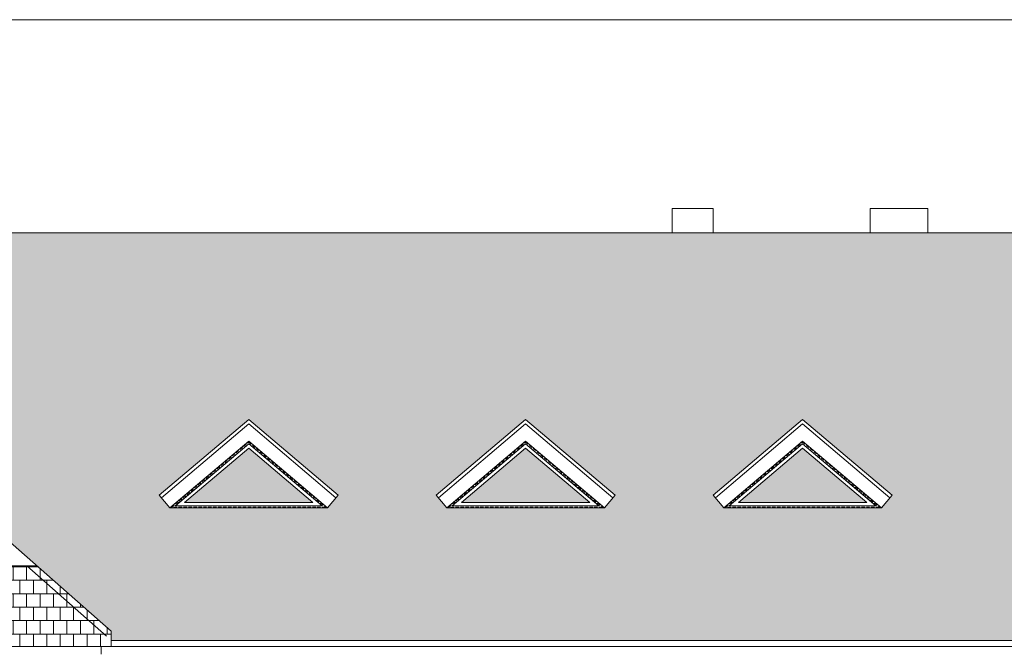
# Model space of a CAD drawing. Header units: millimetres. Extents: x -82287 to 177822, y -399756 to 0.
# Tile 69 of 228: x 79227 to 80717, y -240654 to -239700. Entities that reach past the tile are written whole.
import ezdxf
from ezdxf.enums import TextEntityAlignment as Align

# ---------------------------------------------------------------- set-up
doc = ezdxf.new("R2010")
doc.units = ezdxf.units.MM
doc.header["$MEASUREMENT"] = 0
doc.linetypes.add('SUŁOSZOWA - PB 21 03$0$CARKOVANA', pattern=[7.5, 5, -2.5])
doc.layers.add('FL_XREF', color=252, linetype='Continuous')
for name, color, linetype, lineweight in [('SUŁOSZOWA - PB 21 03$0$! opisy okien elewacja', 251, 'Continuous', 0), ('SUŁOSZOWA - PB 21 03$0$!! 0_ Istn-okna', 251, 'Continuous', 0), ('SUŁOSZOWA - PB 21 03$0$!! 0_ WIDOK ELEWACJA', 251, 'Continuous', 0), ('SUŁOSZOWA - PB 21 03$0$!! 0_Istn-drzwi', 251, 'Continuous', 0), ('SUŁOSZOWA - PB 21 03$0$!! 0_Opis_pom', 251, 'Continuous', 0), ('SUŁOSZOWA - PB 21 03$0$!! 1_Hatch dach', 251, 'Continuous', 0), ('SUŁOSZOWA - PB 21 03$0$!! 1_OPIS POM NOWE', 251, 'Continuous', 0), ('SUŁOSZOWA - PB 21 03$0$!! 2_NOWE OKNA WIDOk - remont', 251, 'Continuous', 0)]:
    doc.layers.add(name, color=color, linetype=linetype, lineweight=lineweight)
doc.styles.add('SUŁOSZOWA - PB 21 03$0$ARIAL', font='tahoma.ttf')
pattern_1 = [(180, (0, 0), (-2e-15, -20.32), []), (270, (0, 0), (10.16, -20.32), [20.32, -20.32])]

# ---------------------------------------------------------------- blocks, each defined once
blk = doc.blocks.new('SUŁOSZOWA - PB 21 03$0$OKNO TRÓJKĄTNE')
at = {"layer": 'SUŁOSZOWA - PB 21 03$0$!! 1_Hatch dach', "true_color": 0x575757}
h = blk.add_hatch(dxfattribs=at)
h.set_pattern_fill('DOTS', color=251, angle=360)
h.set_pattern_definition([(0, (0, -1172.6692), (0.79375, 1.5875), [0, -1.5875])])
h.paths.add_polyline_path([(80252.6, -237418.3), (80349.9, -237336), (80447.2, -237418.3)])
at = {"layer": 'SUŁOSZOWA - PB 21 03$0$!! 0_ Istn-okna', "linetype": 'SUŁOSZOWA - PB 21 03$0$CARKOVANA', "lineweight": 5}
blk.add_lwpolyline([(80233.5, -237425.3), (80349.9, -237326.9), (80466.3, -237425.3)], close=True, dxfattribs=at)
at = {"layer": 'SUŁOSZOWA - PB 21 03$0$!! 0_ Istn-okna'}
for points in [[(80238.9, -237423.3), (80349.9, -237329.5), (80460.9, -237423.3)], [(80252.6, -237418.3), (80349.9, -237336), (80447.2, -237418.3)]]:
    blk.add_lwpolyline(points, close=True, dxfattribs=at)
blk = doc.blocks.new('SUŁOSZOWA - PB 21 03')
at = {"layer": 'SUŁOSZOWA - PB 21 03$0$!! 1_Hatch dach', "true_color": 0x990000}
h = blk.add_hatch(dxfattribs=at)
h.set_pattern_fill('AR-B88', color=14, scale=0.1, angle=180)
h.set_pattern_definition(pattern_1)
h.paths.add_polyline_path([(79303.25991, -240678.10128), (79303.25991, -240692.3069), (82067.25991, -240692.3069), (82067.25991, -240075.35053), (75781.25991, -240075.35053), (75781.25991, -240692.3069), (77951.25991, -240692.3069), (77951.25991, -240956.71813), (78244.25991, -240956.71813), (78244.25991, -240712.9393), (78174.25991, -240712.9393), (78174.25991, -240700.9507), (78159.25991, -240700.9507), (78159.25991, -240678.10128), (78731.25991, -240174.74128)])
h.paths.add_polyline_path([(79511.5687, -240357.88689), (79646.87991, -240472.3322), (79630.73536, -240491.42025), (79392.40203, -240491.42025), (79376.25749, -240472.3322)], flags=16)
h.paths.add_polyline_path([(79511.5687, -240390.62989), (79630.73536, -240491.42025), (79392.40203, -240491.42025)], flags=0)
h.paths.add_polyline_path([(79511.5687, -240394.55905), (79622.54287, -240488.42025), (79400.59453, -240488.42025)], flags=0)
h.paths.add_polyline_path([(79795.42415, -240472.3322), (79930.73536, -240357.88689), (80066.04658, -240472.3322), (80049.90203, -240491.42025), (79811.5687, -240491.42025)], flags=16)
h.paths.add_polyline_path([(79811.5687, -240491.42025), (79930.73536, -240390.62989), (80049.90203, -240491.42025)], flags=0)
h.paths.add_polyline_path([(79819.7612, -240488.42025), (79930.73536, -240394.55905), (80041.70953, -240488.42025)], flags=0)
h.paths.add_polyline_path([(80214.59082, -240472.3322), (80349.90203, -240357.88689), (80485.21324, -240472.3322), (80469.0687, -240491.42025), (80230.73536, -240491.42025)], flags=16)
h.paths.add_polyline_path([(80230.73536, -240491.42025), (80349.90203, -240390.62989), (80469.0687, -240491.42025)], flags=0)
h.paths.add_polyline_path([(80238.92786, -240488.42025), (80349.90203, -240394.55905), (80460.8762, -240488.42025)], flags=0)
h.paths.add_polyline_path([(78086.26233, -240472.3322), (78070.11779, -240491.42025), (77831.78445, -240491.42025), (77815.63991, -240472.3322), (77950.95112, -240357.88689)], flags=16)
h.paths.add_polyline_path([(78070.11779, -240491.42025), (77831.78445, -240491.42025), (77950.95112, -240390.62989)], flags=0)
h.paths.add_polyline_path([(78061.92529, -240488.42025), (77839.97695, -240488.42025), (77950.95112, -240394.55905)], flags=0)
h.paths.add_polyline_path([(80790.64743, -240472.3322), (80925.95864, -240357.88689), (81061.26985, -240472.3322), (81045.1253, -240491.42025), (81035.1253, -240491.42025), (81035.1253, -240630.79109), (80816.79197, -240630.79109), (80816.79197, -240491.42025), (80806.79197, -240491.42025)], flags=16)
h.paths.add_polyline_path([(80840.95864, -240501.79109), (81010.95864, -240501.79109), (81010.95864, -240620.79109), (80840.95864, -240620.79109)], flags=0)
h.paths.add_polyline_path([(80847.95864, -240508.79109), (80923.45864, -240508.79109), (80923.45864, -240613.79109), (80847.95864, -240613.79109)], flags=0)
h.paths.add_polyline_path([(80849.95864, -240510.25065), (80850.69918, -240510.79109), (80884.98959, -240510.79109), (80885.70864, -240508.79109), (80886.42769, -240510.79109), (80921.26817, -240510.79109), (80921.26817, -240607.69839), (80922.73959, -240611.79109), (80850.80561, -240611.79109), (80847.95864, -240613.79109), (80849.95864, -240608.22818)], flags=0)
h.paths.add_polyline_path([(77667.09567, -240472.3322), (77650.95112, -240491.42025), (77412.61779, -240491.42025), (77396.47324, -240472.3322), (77531.78445, -240357.88689)], flags=16)
h.paths.add_polyline_path([(80928.45864, -240508.79109), (81003.95864, -240508.79109), (81003.95864, -240613.79109), (80928.45864, -240613.79109)], flags=0)
h.paths.add_polyline_path([(80930.64911, -240510.79109), (80965.48959, -240510.79109), (80966.20864, -240508.79109), (80966.92769, -240510.79109), (81001.21809, -240510.79109), (81001.95864, -240510.25065), (81001.95864, -240608.22818), (81003.95864, -240613.79109), (81001.11167, -240611.79109), (80929.17769, -240611.79109), (80930.64911, -240607.69839)], flags=0)
h.paths.add_polyline_path([(77650.95112, -240491.42025), (77412.61779, -240491.42025), (77531.78445, -240390.62989)], flags=0)
h.paths.add_polyline_path([(77642.75862, -240488.42025), (77420.81029, -240488.42025), (77531.78445, -240394.55905)], flags=0)
h.paths.add_polyline_path([(81090.64743, -240472.3322), (81225.95864, -240357.88689), (81361.26985, -240472.3322), (81345.1253, -240491.42025), (81335.1253, -240491.42025), (81335.1253, -240630.79109), (81116.79197, -240630.79109), (81116.79197, -240491.42025), (81106.79197, -240491.42025)], flags=16)
h.paths.add_polyline_path([(81140.95864, -240501.79109), (81310.95864, -240501.79109), (81310.95864, -240620.79109), (81140.95864, -240620.79109)], flags=0)
h.paths.add_polyline_path([(81147.95864, -240508.79109), (81223.45864, -240508.79109), (81223.45864, -240613.79109), (81147.95864, -240613.79109)], flags=0)
h.paths.add_polyline_path([(81149.95864, -240510.25065), (81150.69918, -240510.79109), (81184.98959, -240510.79109), (81185.70864, -240508.79109), (81186.42769, -240510.79109), (81221.26817, -240510.79109), (81221.26817, -240607.69839), (81222.73959, -240611.79109), (81150.80561, -240611.79109), (81147.95864, -240613.79109), (81149.95864, -240608.22818)], flags=0)
h.paths.add_polyline_path([(81228.45864, -240508.79109), (81303.95864, -240508.79109), (81303.95864, -240613.79109), (81228.45864, -240613.79109)], flags=0)
h.paths.add_polyline_path([(81230.64911, -240510.79109), (81265.48959, -240510.79109), (81266.20864, -240508.79109), (81266.92769, -240510.79109), (81301.21809, -240510.79109), (81301.95864, -240510.25065), (81301.95864, -240608.22818), (81303.95864, -240613.79109), (81301.11167, -240611.79109), (81229.17769, -240611.79109), (81230.64911, -240607.69839)], flags=0)
h.paths.add_polyline_path([(77247.929, -240472.3322), (77231.78445, -240491.42025), (76993.45112, -240491.42025), (76977.30658, -240472.3322), (77112.61779, -240357.88689)], flags=16)
h.paths.add_polyline_path([(77231.78445, -240491.42025), (76993.45112, -240491.42025), (77112.61779, -240390.62989)], flags=0)
h.paths.add_polyline_path([(77223.59196, -240488.42025), (77001.64362, -240488.42025), (77112.61779, -240394.55905)], flags=0)
h.paths.add_polyline_path([(81390.64743, -240472.3322), (81525.95864, -240357.88689), (81661.26985, -240472.3322), (81645.1253, -240491.42025), (81635.1253, -240491.42025), (81635.1253, -240630.79109), (81416.79197, -240630.79109), (81416.79197, -240491.42025), (81406.79197, -240491.42025)], flags=16)
h.paths.add_polyline_path([(81440.95864, -240501.79109), (81610.95864, -240501.79109), (81610.95864, -240620.79109), (81440.95864, -240620.79109)], flags=0)
h.paths.add_polyline_path([(81447.95864, -240508.79109), (81523.45864, -240508.79109), (81523.45864, -240613.79109), (81447.95864, -240613.79109)], flags=0)
h.paths.add_polyline_path([(81449.95864, -240510.25065), (81450.69918, -240510.79109), (81484.98959, -240510.79109), (81485.70864, -240508.79109), (81486.42769, -240510.79109), (81521.26817, -240510.79109), (81521.26817, -240607.69839), (81522.73959, -240611.79109), (81450.80561, -240611.79109), (81447.95864, -240613.79109), (81449.95864, -240608.22818)], flags=0)
h.paths.add_polyline_path([(81528.45864, -240508.79109), (81603.95864, -240508.79109), (81603.95864, -240613.79109), (81528.45864, -240613.79109)], flags=0)
h.paths.add_polyline_path([(81530.64911, -240510.79109), (81565.48959, -240510.79109), (81566.20864, -240508.79109), (81566.92769, -240510.79109), (81601.21809, -240510.79109), (81601.95864, -240510.25065), (81601.95864, -240608.22818), (81603.95864, -240613.79109), (81601.11167, -240611.79109), (81529.17769, -240611.79109), (81530.64911, -240607.69839)], flags=0)
h.paths.add_polyline_path([(81699.9487, -240472.3322), (81835.25991, -240357.88689), (81970.57112, -240472.3322), (81954.42658, -240491.42025), (81944.42658, -240491.42025), (81944.42658, -240630.79109), (81726.09324, -240630.79109), (81726.09324, -240491.42025), (81716.09324, -240491.42025)], flags=16)
h.paths.add_polyline_path([(81750.25991, -240501.79109), (81920.25991, -240501.79109), (81920.25991, -240620.79109), (81750.25991, -240620.79109)], flags=0)
h.paths.add_polyline_path([(81757.25991, -240508.79109), (81832.75991, -240508.79109), (81832.75991, -240613.79109), (81757.25991, -240613.79109)], flags=0)
h.paths.add_polyline_path([(81759.25991, -240510.25065), (81760.00045, -240510.79109), (81794.29086, -240510.79109), (81795.00991, -240508.79109), (81795.72896, -240510.79109), (81830.56944, -240510.79109), (81830.56944, -240607.69839), (81832.04086, -240611.79109), (81760.10688, -240611.79109), (81757.25991, -240613.79109), (81759.25991, -240608.22818)], flags=0)
h.paths.add_polyline_path([(81837.75991, -240508.79109), (81913.25991, -240508.79109), (81913.25991, -240613.79109), (81837.75991, -240613.79109)], flags=0)
h.paths.add_polyline_path([(81839.95038, -240510.79109), (81874.79086, -240510.79109), (81875.50991, -240508.79109), (81876.22896, -240510.79109), (81910.51937, -240510.79109), (81911.25991, -240510.25065), (81911.25991, -240608.22818), (81913.25991, -240613.79109), (81910.41294, -240611.79109), (81838.47896, -240611.79109), (81839.95038, -240607.69839)], flags=0)
h.paths.add_polyline_path([(81829.08766, -240610.63146), (81881.11147, -240610.63146), (81881.11147, -240603.13146), (81829.08766, -240603.13146)], flags=8)
h.paths.add_polyline_path([(81519.78639, -240610.63146), (81571.8102, -240610.63146), (81571.8102, -240603.13146), (81519.78639, -240603.13146)], flags=8)
h.paths.add_polyline_path([(81219.78639, -240610.63146), (81271.8102, -240610.63146), (81271.8102, -240603.13146), (81219.78639, -240603.13146)], flags=8)
h.paths.add_polyline_path([(80919.78639, -240610.63146), (80971.8102, -240610.63146), (80971.8102, -240603.13146), (80919.78639, -240603.13146)], flags=8)
h = blk.add_hatch(dxfattribs=at)
h.set_pattern_fill('AR-B88', color=14, scale=0.1, angle=180)
h.set_pattern_definition(pattern_1)
h.paths.add_polyline_path([(78159.25991, -240691.42194), (78159.25991, -240700.9507), (78174.25991, -240700.9507), (79303.25991, -240700.9507), (79303.25991, -240678.10128), (79191.04315, -240579.35053), (78286.61378, -240579.35053)])
at = {"layer": 'SUŁOSZOWA - PB 21 03$0$! opisy okien elewacja'}
for points in [[(82687.95751, -241830.32956), (75348.20682, -241830.32956), (75348.20682, -239752.90582), (82687.95751, -239752.90582)], [(82067.25991, -240075.35053), (75781.25991, -240075.35053), (75781.25991, -240692.3069), (77951.25991, -240692.3069), (77951.25991, -240956.71813), (78244.25991, -240956.71813), (78244.25991, -240712.9393), (78174.25991, -240712.9393), (78174.25991, -240700.9507), (78159.25991, -240700.9507), (78159.25991, -240678.10128), (78731.25991, -240174.74128), (79303.25991, -240678.10128), (79303.25991, -240692.3069), (82067.25991, -240692.3069)]]:
    blk.add_lwpolyline(points, close=True, dxfattribs=at)
for points in [[(79630.73536, -240491.42025), (79392.40203, -240491.42025)], [(80049.90203, -240491.42025), (79811.5687, -240491.42025)], [(80469.0687, -240491.42025), (80230.73536, -240491.42025)]]:
    blk.add_lwpolyline(points, dxfattribs=at)
at = {"layer": 'SUŁOSZOWA - PB 21 03$0$!! 0_ WIDOK ELEWACJA'}
for p, q in [((79376.25749, -240472.3322), (79511.5687, -240357.88689)), ((79379.4864, -240476.14981), (79511.5687, -240364.43549)), ((79511.5687, -240357.88689), (79646.87991, -240472.3322)), ((79511.5687, -240364.43549), (79643.651, -240476.14981)), ((79795.42415, -240472.3322), (79930.73536, -240357.88689)), ((79798.65306, -240476.14981), (79930.73536, -240364.43549)), ((79930.73536, -240357.88689), (80066.04658, -240472.3322)), ((79930.73536, -240364.43549), (80062.81767, -240476.14981)), ((80214.59082, -240472.3322), (80349.90203, -240357.88689)), ((80217.81973, -240476.14981), (80349.90203, -240364.43549)), ((80349.90203, -240357.88689), (80485.21324, -240472.3322)), ((80349.90203, -240364.43549), (80481.98433, -240476.14981)), ((79392.40203, -240491.42025), (79511.5687, -240390.62989)), ((79511.5687, -240390.62989), (79630.73536, -240491.42025)), ((79811.5687, -240491.42025), (79930.73536, -240390.62989)), ((79930.73536, -240390.62989), (80049.90203, -240491.42025)), ((80230.73536, -240491.42025), (80349.90203, -240390.62989)), ((80349.90203, -240390.62989), (80469.0687, -240491.42025))]:
    blk.add_line(p, q, dxfattribs=at)
for points in [[(80152.25991, -240038.35053), (80214.25991, -240038.35053), (80214.25991, -240075.35053), (80152.25991, -240075.35053)], [(80452.25991, -240038.35053), (80539.25991, -240038.35053), (80539.25991, -240075.35053), (80452.25991, -240075.35053)], [(79511.5687, -240390.62989), (79630.73536, -240491.42025), (79392.40203, -240491.42025)], [(79930.73536, -240390.62989), (80049.90203, -240491.42025), (79811.5687, -240491.42025)], [(80349.90203, -240390.62989), (80469.0687, -240491.42025), (80230.73536, -240491.42025)], [(79511.5687, -240394.55905), (79622.54287, -240488.42025), (79400.59453, -240488.42025)], [(79930.73536, -240394.55905), (80041.70953, -240488.42025), (79819.7612, -240488.42025)], [(80349.90203, -240394.55905), (80460.8762, -240488.42025), (80238.92786, -240488.42025)]]:
    blk.add_lwpolyline(points, close=True, dxfattribs=at)
for points in [[(82077.25991, -240075.35053), (75771.25991, -240075.35053)], [(78731.25991, -240174.74128), (79303.25991, -240678.10128)], [(78271.47667, -240579.35053), (79191.04315, -240579.35053)], [(79175.90604, -240579.35053), (79296.65363, -240685.60841)], [(79303.25991, -240678.10128), (79303.25991, -240700.9507), (79288.25991, -240700.9507)], [(82077.25991, -240692.3069), (79303.25991, -240692.3069)], [(78174.25991, -240700.9507), (79303.25991, -240700.9507)], [(82077.25991, -240700.9507), (79288.25991, -240700.9507)], [(79288.25991, -240700.9507), (79288.25991, -240712.9393)]]:
    blk.add_lwpolyline(points, dxfattribs=at)
at = {"layer": 'SUŁOSZOWA - PB 21 03$0$!! 0_Istn-drzwi'}
for points in [[(79392.40203, -240491.42025), (79376.25749, -240472.3322)], [(79630.73536, -240491.42025), (79646.87991, -240472.3322)], [(79811.5687, -240491.42025), (79795.42415, -240472.3322)], [(80049.90203, -240491.42025), (80066.04658, -240472.3322)], [(80230.73536, -240491.42025), (80214.59082, -240472.3322)], [(80469.0687, -240491.42025), (80485.21324, -240472.3322)]]:
    blk.add_lwpolyline(points, dxfattribs=at)
at = {"layer": 'SUŁOSZOWA - PB 21 03$0$!! 0_ Istn-okna'}
for p in [(-838.33333, -3065.08478), (-419.16667, -3065.08478)]:
    blk.add_blockref('SUŁOSZOWA - PB 21 03$0$OKNO TRÓJKĄTNE', p, dxfattribs=at)
at = {"layer": 'SUŁOSZOWA - PB 21 03$0$!! 2_NOWE OKNA WIDOk - remont'}
blk.add_blockref('SUŁOSZOWA - PB 21 03$0$OKNO TRÓJKĄTNE', (0, -3065.08478), dxfattribs=at)
at = {"layer": 'SUŁOSZOWA - PB 21 03$0$!! 0_Opis_pom', "ltscale": 0.7, "style": 'SUŁOSZOWA - PB 21 03$0$ARIAL'}
for tag, p in [('B0,19', (52679.2094, -194257.55204)), ('B2,14', (73874.0461, -194402.0887)), ('B2,12', (73342.49259, -194413.89249)), ('B1,21', (60405.50261, -194427.18207)), ('A1,16', (59129.54925, -194448.08429)), ('B1,19', (59914.81903, -194448.15658)), ('B2,11', (73069.01144, -194438.89383)), ('B2,16', (75195.07765, -194441.83446)), ('B0,15', (51514.15008, -194461.8073)), ('A1,1', (58808.06672, -194460.94161)), ('B1/17', (59524.53699, -194450.37428)), ('1,22', (60947.33929, -194456.1144)), ('1,23', (61575.22173, -194450.37428)), ('B0,18', (52071.43815, -194478.40179)), ('B1,18', (59715.51745, -194473.87108)), ('B2,17', (75506.7465, -194471.3759)), ('B2,19.1', (76701.67035, -194466.03695)), ('B3,7', (87459.81312, -194465.07097)), ('B3,3', (88235.73906, -194465.79732)), ('B3,8', (90006.66539, -194478.47972)), ('B1,20', (60198.53687, -194490.17374)), ('B2,10', (72728.63362, -194489.37283)), ('B2,15', (74566.38885, -194487.81114)), ('B3,6', (86826.65132, -194483.15512)), ('A0,6', (49094.40602, -194505.72387)), ('A2,5', (72452.45009, -194505.90583)), ('B2,13', (73649.91716, -194500.01242)), ('A0,4', (49692.81919, -194517.93289)), ('B0,22', (54187.56644, -194519.04308)), ('A1,6', (58565.96262, -194514.50753)), ('B1,1', (61908.24378, -194515.48656)), ('A0,5', (49399.71914, -194533.19455)), ('A0,3', (49906.53818, -194524.03766)), ('B0,20', (53125.45224, -194527.8835)), ('B0,21', (53847.26622, -194535.08002)), ('B1,3', (62229.35503, -194604.49851)), ('B2,18', (75922.43604, -194612.23635)), ('B2,19', (77152.69039, -194617.53776)), ('A3,4', (85509.27934, -194642.47136)), ('B0,24B', (54824.42896, -194684.26784)), ('B1,4', (63476.45184, -194691.11207)), ('B0,13', (50367.63944, -194706.5583)), ('B0,16', (51457.40872, -194704.43091)), ('B0,17', (51897.58569, -194706.77195)), ('A2,4', (71695.75649, -194707.44268)), ('A1,5', (58149.22649, -194724.80163)), ('A2.1', (72371.45884, -194731.56251)), ('B0,23', (54542.05776, -194742.93939)), ('A1,2', (58744.42262, -194746.622)), ('B1,2D', (60756.29674, -194750.92727)), ('B0,14', (50962.60809, -194789.06568)), ('A1,15', (59129.54925, -194780.73348)), ('B1,4', (63483.03852, -194791.04365)), ('A3.1', (86079.08704, -194786.62422)), ('A0,2', (49295.91259, -194810.95246)), ('B2.7', (74548.27897, -194836.12781)), ('B0,7', (52851.95551, -194845.56115)), ('B1,2B', (62374.83512, -194841.86715)), ('B3,2', (89035.72921, -194837.99287)), ('B1,2A', (61803.35407, -194869.27513)), ('B0,8', (51561.38742, -194890.27848)), ('A1,3', (58810.05243, -195008.83917)), ('A3.2', (86016.50296, -195004.88875)), ('A0,1', (49914.27925, -195025.82804)), ('A0,10', (49695.87246, -195042.9259)), ('B0,17', (51225.06492, -195049.74007)), ('B0,6', (52110.41055, -195069.39267)), ('B1,8', (61403.63433, -195071.25189)), ('A2.2', (72371.45884, -195070.78713)), ('B2.2', (74976.1855, -195068.47988)), ('A0,7', (49042.50308, -195082.6056)), ('B3,11', (88623.94853, -195099.23575)), ('B3,4', (87612.56208, -195132.78192)), ('B3,5', (86839.47632, -195174.05241)), ('B0,12', (50313.60595, -195207.52936)), ('B0,11', (50726.178, -195219.06638)), ('B3,10', (89778.42161, -195220.68871)), ('B1,6', (63686.26823, -195231.3997)), ('B0,24A', (54359.17011, -195245.97867)), ('A1,4', (58093.66276, -195250.96213)), ('B0,10', (51476.34179, -195259.44699)), ('B3,9', (90479.74099, -195260.18621)), ('A0,11', (49643.96951, -195271.84772)), ('B1,14', (59332.54805, -195280.73534)), ('A0,8', (49042.50308, -195293.21363)), ('B0,9', (51798.4912, -195291.17482)), ('B2,21', (75970.16114, -195290.81005)), ('B0,3', (52068.59538, -195319.60465)), ('B1,13', (60186.62513, -195314.46953)), ('B1,10', (60892.94126, -195319.45825)), ('B1,5', (63419.22943, -195317.21026)), ('A2.3', (71832.37045, -195318.78232)), ('B2,9', (73175.51251, -195317.21162)), ('B2,4', (74493.5947, -195318.7733)), ('B2,3', (74674.2815, -195319.28036)), ('A3,3', (85569.83931, -195318.78232)), ('B2,8', (73894.209, -195338.18956)), ('B3,1', (88723.65615, -195329.98594)), ('B0,2', (52227.2348, -195357.98297)), ('B1,9', (61058.12383, -195344.48743)), ('B2.1', (75304.74121, -195348.36327)), ('B2,20', (77211.021, -195343.82367)), ('B1,2C', (61827.40698, -195369.02625)), ('B1,7', (62134.52151, -195372.05069)), ('A0,9', (49001.50444, -195413.15723)), ('B0,1', (53061.17304, -195403.85659)), ('A0,12', (49689.76592, -195485.50737)), ('B0,4', (52224.78303, -195500.96352)), ('B2,5', (74686.48999, -195507.24036)), ('B1,11', (61050.00078, -195512.89565)), ('B1,12', (60864.00751, -195544.00738)), ('B2,6', (74499.29165, -195549.55175)), ('B0,5', (52066.14362, -195556.83806)), ('C2,2', (74812.78942, -195865.8959)), ('C1,3', (61091.58871, -195973.27844)), ('C0,2A', (52278.30875, -196050.48297)), ('C0,1', (52808.36775, -196132.34208)), ('C1,2', (61690.27405, -196439.72387)), ('C1,1', (62060.59754, -196465.28533)), ('C3,1', (88979.71614, -196545.67785)), ('C0,2B', (53028.88223, -196668.8019)), ('C1,4', (61008.68123, -196686.32122)), ('C2,1', (75334.65984, -196786.2197)), ('C2,3', (74834.65119, -196933.26657)), ('C1,5', (61062.7252, -196991.42453)), ('C1,10', (62127.38542, -196998.81344)), ('C1,9', (62147.33751, -197289.53424)), ('C1,6', (61131.41824, -197329.69535)), ('C0,3', (52181.98562, -197341.92176)), ('D1,1', (73931.12245, -197584.03121)), ('C0,4', (52345.96562, -197596.60561)), ('D0,18', (60296.49264, -197617.95269)), ('C2,4', (75243.70451, -197663.89)), ('D0,7', (59141.53804, -197722.84718)), ('D0,17', (60701.16801, -197741.44864)), ('C1,7', (61222.2575, -197737.18052)), ('D0,3', (59562.25866, -197751.14316)), ('D1,6', (72757.78643, -197751.22612)), ('D1,4', (73157.19908, -197744.29721)), ('D0,6', (58741.71849, -197802.61699)), ('D0,10', (58357.73602, -197820.93991)), ('D,09', (59195.67196, -197881.51243)), ('C0,5', (52269.72696, -197902.4362)), ('C0,6', (52872.93793, -197917.07354)), ('D0,2', (59943.06082, -197917.06725)), ('D0,16', (60721.3534, -197935.2949)), ('D1,3', (73475.28953, -197924.29875)), ('D0,8', (59058.9008, -197963.64925)), ('D0,5', (59448.52586, -197969.8061)), ('C2,5', (74555.08284, -197988.7886)), ('D1,5', (73291.61607, -197999.29956)), ('D0,4', (59655.02693, -198042.2589)), ('D0,15', (60692.12223, -198127.4643)), ('D0,1', (59931.33074, -198173.12806)), ('D1,2', (73578.07819, -198172.30068)), ('D0,11', (58161.27105, -198211.45823)), ('D0,12', (58250.99458, -198537.17631)), ('D0,13', (58250.99458, -198764.99605)), ('D0,14', (59130.08589, -198795.3373)), ('D1,7', (71854.87376, -198786.88467)), ('D1,8', (71715.35366, -199212.44512))]:
    blk.add_attdef(tag, text='', height=11.968, dxfattribs=at).set_placement(p, align=Align.MIDDLE_CENTER)
at = {"layer": 'SUŁOSZOWA - PB 21 03$0$!! 1_OPIS POM NOWE', "style": 'SUŁOSZOWA - PB 21 03$0$ARIAL'}
for tag, p in [('C1.7A', (61271.6179, -197538.30303)), ('C2.5B', (74970.66097, -197546.70728)), ('C2,5C', (74903.71123, -197659.13664)), ('C2.4', (75374.07862, -197726.11453)), ('D1,2B', (74322.25834, -197791.43247)), ('C1.7C', (61260.26049, -197811.38428)), ('C1.8B', (61588.27341, -197817.62151)), ('C1.8A', (61884.42005, -197818.94854)), ('C1.7B', (61322.12354, -197933.89849)), ('C2,5A', (74943.41937, -197993.49482)), ('E1.2', (62164.78326, -198139.98688)), ('E1.5E', (62692.10372, -198153.27854)), ('D1,2C', (73419.9359, -198156.57844)), ('E3.1', (88990.58975, -198158.87886)), ('D1,2A', (74280.17915, -198172.30068)), ('E2.9', (75361.45041, -198161.88904)), ('E2.7', (76022.45692, -198162.26272)), ('E1.5D', (62993.60773, -198185.416)), ('E1.1', (61330.46191, -198191.9806)), ('E1.5C', (63016.9343, -198246.3437)), ('E1.5B', (63264.15117, -198307.8661)), ('E3.2', (88781.41347, -198385.24275)), ('E1.6', (61022.6264, -198421.00827)), ('E2.2', (74782.75417, -198427.85813)), ('E2.8', (75757.29014, -198437.09188)), ('E1.5A', (63049.47589, -198456.39852)), ('E2.6', (76531.8031, -198444.40756)), ('E3.4', (89392.22607, -198450.03942)), ('E1.5F', (62736.15118, -198589.14592)), ('E1.5G', (62892.39981, -198586.12622)), ('E1,4', (61888.25021, -198652.6996)), ('E2.1', (75803.99631, -198697.05773)), ('E1.5L', (63297.7633, -198733.65678)), ('E1.3', (61058.5992, -198806.28147)), ('E1.5H', (62893.53005, -198830.01758)), ('E2,3', (74778.52304, -198843.9541)), ('E3.3', (89150.95684, -198867.32581)), ('E1.5K', (63266.15427, -198904.67789)), ('E1.5I', (62723.74907, -199005.87002)), ('E2.4', (75135.87669, -199083.20857)), ('E2.5', (76615.04061, -199164.91143)), ('E1.5J', (63204.25187, -199215.697))]:
    blk.add_attdef(tag, text='', height=11.968, dxfattribs=at).set_placement(p, align=Align.MIDDLE_CENTER)

msp = doc.modelspace()

# ---------------------------------------------------------------- block references
at = {"layer": 'FL_XREF'}
msp.add_blockref('SUŁOSZOWA - PB 21 03', (62.3, 52.9), dxfattribs=at)

doc.saveas('drawing.dxf')
